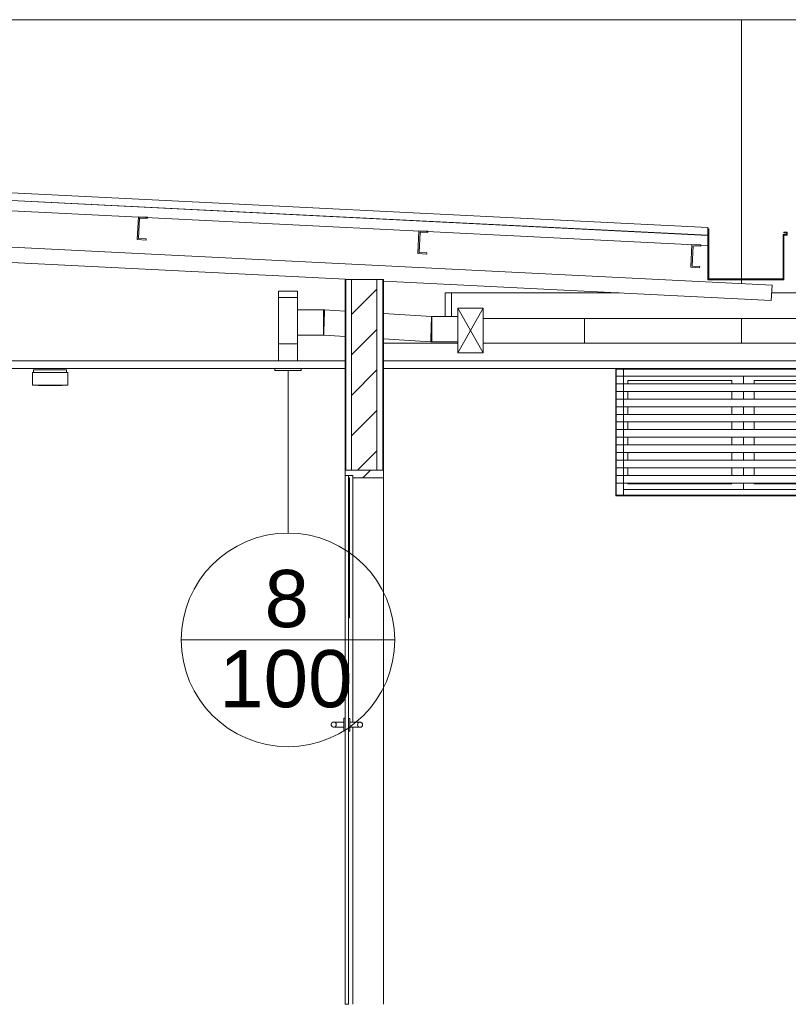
# Model space of a CAD drawing. Header units: metres. Extents: x 3.7 to 90.5, y -1.7 to 14.3.
# Tile 13 of 172: x 8.4 to 11.4, y 6 to 9.9. Entities that reach past the tile are written whole.
import ezdxf

# ---------------------------------------------------------------- set-up
doc = ezdxf.new("R2010")
doc.units = ezdxf.units.M
for name, color, linetype, lineweight in [('A-CLNG', 7, 'Continuous', 18), ('A-DOOR', 7, 'Continuous', 18), ('A-GLAZ', 7, 'Continuous', 18), ('A-GLAZ-CWMG', 7, 'Continuous', 18), ('A-ROOF', 7, 'Continuous', 18), ('A-ROOF-MCUT', 7, 'Continuous', 18), ('A-WALL', 7, 'Continuous', 18), ('A-WALL-PATT', 7, 'Continuous', 18), ('DUTOS', 7, 'Continuous', 18), ('E-LITE-EQPM', 7, 'Continuous', 18), ('FLEXIVEIS', 7, 'Continuous', 18), ('G-IMPT', 7, 'Continuous', 18), ('M-HVAC-DUCT', 7, 'Continuous', 18), ('M-HVAC-DUCT-ANNO', 7, 'Continuous', 18)]:
    doc.layers.add(name, color=color, linetype=linetype, lineweight=lineweight)
doc.layers.add('M-HVAC-CDFF-IDEN', color=1, linetype='Continuous', lineweight=9, true_color=0xff0000)
doc.styles.add('Arial_1', font='arial.ttf', dxfattribs={"height": 0.225})

# ---------------------------------------------------------------- blocks, each defined once
blk = doc.blocks.new('Paredes 15 - Paredes 6-6874455-Corte 1')
at = {"layer": 'A-WALL'}
for p, q in [((5.5173, 9.9121), (11.2087, 9.9121)), ((11.2087, 9.9121), (11.7403, 9.9121)), ((11.2087, 8.8927), (11.2087, 9.9121)), ((11.2087, 8.8735), (11.2087, 8.8895)), ((11.2087, 8.64), (11.2087, 8.7375))]:
    blk.add_line(p, q, dxfattribs=at)
blk = doc.blocks.new('porta de vidro sala de aula - SALAS DE AULAS E LABORATÓRIOS-7237770-Corte 1')
at = {"layer": 'A-DOOR', "true_color": 0x323232}
h = blk.add_hatch(dxfattribs=at)
h.set_pattern_fill('FP_4', color=250, style=0, pattern_type=2)
h.set_pattern_definition([(45, (22.355, 98.755), (-0.3367596, 0.3367596), []), (45, (22.474, 98.755), (0, 0.6735192), []), (45, (22.236, 98.755), (0, 0.6735192), [])])
h.paths.add_polyline_path([(9.6798, 8.11), (9.7998, 8.11), (9.7998, 8.14), (9.6498, 8.14), (9.6498, 8.12), (9.6798, 8.12)])
at = {"layer": 'A-DOOR'}
for p, q in [((9.7998, 8.14), (9.6498, 8.14)), ((9.6498, 8.14), (9.6498, 8.12)), ((9.7998, 8.11), (9.7998, 8.14)), ((9.6498, 8.12), (9.6798, 8.12)), ((9.6498, 8.12), (9.6498, 6.04)), ((9.6633, 8.12), (9.6498, 8.12)), ((9.6633, 6.04), (9.6633, 8.12)), ((9.6663, 8.11), (9.6633, 8.11)), ((9.6633, 8.11), (9.6633, 7.56)), ((9.6663, 7.56), (9.6663, 8.11)), ((9.6798, 8.12), (9.6798, 8.11)), ((9.6798, 8.11), (9.7998, 8.11)), ((9.6798, 7.1494), (9.6798, 8.11)), ((9.7998, 8.11), (9.7998, 6.04)), ((9.6633, 7.56), (9.6663, 7.56)), ((9.6498, 7.165), (9.6448, 7.165)), ((9.6448, 7.165), (9.6448, 7.14)), ((9.6683, 7.1645), (9.6633, 7.1645)), ((9.6683, 7.1395), (9.6683, 7.1645)), ((9.6448, 7.15), (9.6248, 7.15)), ((9.6248, 7.13), (9.6448, 7.13)), ((9.6448, 7.14), (9.6448, 7.115)), ((9.6883, 7.1495), (9.6683, 7.1495)), ((9.6683, 7.1145), (9.6683, 7.1395)), ((9.6683, 7.1295), (9.6883, 7.1295)), ((9.6798, 6.04), (9.6798, 7.1295)), ((9.6448, 7.115), (9.6498, 7.115)), ((9.6633, 7.1145), (9.6683, 7.1145)), ((9.6498, 6.04), (9.6633, 6.04))]:
    blk.add_line(p, q, dxfattribs=at)
at = {"layer": 'A-DOOR', "flags": 128}
for points in [[(9.5948, 7.1408), (9.5949, 7.1412), (9.5949, 7.1416), (9.595, 7.142), (9.5951, 7.1424), (9.5952, 7.1428), (9.5953, 7.1431), (9.5954, 7.1435), (9.5956, 7.1439), (9.5957, 7.1443)], [(9.5958, 7.1356), (9.5956, 7.136), (9.5955, 7.1364), (9.5953, 7.1368), (9.5952, 7.1371), (9.5951, 7.1375), (9.595, 7.1379), (9.5949, 7.1383), (9.5949, 7.1387), (9.5948, 7.1391), (9.5948, 7.1395)], [(9.5991, 7.1317), (9.5988, 7.132), (9.5985, 7.1322), (9.5982, 7.1325), (9.5979, 7.1328), (9.5976, 7.133), (9.5973, 7.1333), (9.5971, 7.1336), (9.5968, 7.1339), (9.5966, 7.1343), (9.5964, 7.1346)], [(9.6004, 7.149), (9.6008, 7.1492), (9.6012, 7.1493), (9.6015, 7.1495), (9.6019, 7.1496), (9.6023, 7.1497), (9.6027, 7.1498), (9.6031, 7.1499), (9.6035, 7.1499), (9.6039, 7.15), (9.6043, 7.15)], [(9.604, 7.13), (9.6036, 7.1301), (9.6032, 7.1301), (9.6028, 7.1302), (9.6024, 7.1303), (9.602, 7.1304), (9.6016, 7.1305), (9.6013, 7.1306), (9.6009, 7.1308), (9.6005, 7.131)], [(9.6054, 7.15), (9.6056, 7.15), (9.6058, 7.15), (9.6061, 7.15), (9.6064, 7.15), (9.6067, 7.15), (9.607, 7.15), (9.6074, 7.15), (9.6078, 7.15), (9.6083, 7.15), (9.6087, 7.15), (9.6092, 7.15), (9.6098, 7.15), (9.6103, 7.15), (9.6109, 7.15), (9.6114, 7.15), (9.612, 7.15), (9.6127, 7.15), (9.6133, 7.15), (9.614, 7.15), (9.6147, 7.15), (9.6154, 7.15), (9.6161, 7.15), (9.6168, 7.15), (9.6175, 7.15), (9.6183, 7.15), (9.6191, 7.15), (9.6198, 7.15), (9.6206, 7.15), (9.6214, 7.15), (9.6222, 7.15), (9.623, 7.15), (9.6238, 7.15), (9.6246, 7.15), (9.6248, 7.15)], [(9.6248, 7.13), (9.624, 7.13), (9.6232, 7.13), (9.6224, 7.13), (9.6216, 7.13), (9.6208, 7.13), (9.62, 7.13), (9.6193, 7.13), (9.6185, 7.13), (9.6177, 7.13), (9.617, 7.13), (9.6163, 7.13), (9.6156, 7.13), (9.6149, 7.13), (9.6142, 7.13), (9.6135, 7.13), (9.6128, 7.13), (9.6122, 7.13), (9.6116, 7.13), (9.611, 7.13), (9.6104, 7.13), (9.6099, 7.13), (9.6094, 7.13), (9.6089, 7.13), (9.6084, 7.13), (9.608, 7.13), (9.6075, 7.13), (9.6071, 7.13)], [(9.6883, 7.1495), (9.6891, 7.1495), (9.6899, 7.1495), (9.6906, 7.1495), (9.6914, 7.1495), (9.6922, 7.1495), (9.693, 7.1495), (9.6938, 7.1495), (9.6945, 7.1495), (9.6953, 7.1495), (9.696, 7.1495), (9.6968, 7.1495), (9.6975, 7.1495), (9.6982, 7.1495), (9.6989, 7.1495), (9.6995, 7.1495), (9.7002, 7.1495), (9.7008, 7.1495), (9.7014, 7.1495), (9.702, 7.1495), (9.7026, 7.1495), (9.7031, 7.1495), (9.7037, 7.1495), (9.7042, 7.1495), (9.7046, 7.1495), (9.7051, 7.1495), (9.7055, 7.1495), (9.7059, 7.1495), (9.7063, 7.1495), (9.7066, 7.1495), (9.7069, 7.1495), (9.7072, 7.1495), (9.7074, 7.1495), (9.7076, 7.1495)], [(9.706, 7.1295), (9.7056, 7.1295), (9.7052, 7.1295), (9.7048, 7.1295), (9.7043, 7.1295), (9.7038, 7.1295), (9.7033, 7.1295), (9.7028, 7.1295), (9.7022, 7.1295), (9.7016, 7.1295), (9.701, 7.1295), (9.7004, 7.1295), (9.6997, 7.1295), (9.6991, 7.1295), (9.6984, 7.1295), (9.6977, 7.1295), (9.697, 7.1295), (9.6962, 7.1295), (9.6955, 7.1295), (9.6948, 7.1295), (9.694, 7.1295), (9.6932, 7.1295), (9.6924, 7.1295), (9.6917, 7.1295), (9.6909, 7.1295), (9.6901, 7.1295), (9.6893, 7.1295), (9.6885, 7.1295), (9.6883, 7.1295)], [(9.7126, 7.1305), (9.7122, 7.1303), (9.7119, 7.1302), (9.7115, 7.1301), (9.7111, 7.1299), (9.7107, 7.1298), (9.7103, 7.1297), (9.71, 7.1297), (9.7096, 7.1296), (9.7092, 7.1296), (9.7088, 7.1295)], [(9.7091, 7.1495), (9.7095, 7.1494), (9.7098, 7.1494), (9.7102, 7.1493), (9.7106, 7.1492), (9.711, 7.1491), (9.7114, 7.149), (9.7118, 7.1489), (9.7121, 7.1487), (9.7125, 7.1486)], [(9.7165, 7.1339), (9.7163, 7.1335), (9.716, 7.1332), (9.7158, 7.1329), (9.7155, 7.1326), (9.7152, 7.1323), (9.7149, 7.1321), (9.7146, 7.1318), (9.7143, 7.1316), (9.714, 7.1313), (9.7137, 7.1311)], [(9.7173, 7.1439), (9.7174, 7.1435), (9.7176, 7.1431), (9.7177, 7.1428), (9.7178, 7.1424), (9.7179, 7.142), (9.718, 7.1416), (9.7181, 7.1412), (9.7182, 7.1408), (9.7182, 7.1404), (9.7182, 7.14)], [(9.7182, 7.1387), (9.7182, 7.1383), (9.7181, 7.1379), (9.7181, 7.1375), (9.718, 7.1371), (9.7179, 7.1368), (9.7177, 7.1364), (9.7176, 7.136), (9.7175, 7.1356), (9.7173, 7.1353)]]:
    blk.add_lwpolyline(points, dxfattribs=at)
at = {"layer": 'A-DOOR'}
for centre, start, end in [((9.6048, 7.14), 0, 180), ((9.6048, 7.14), 180, 0), ((9.7083, 7.1395), 0, 180), ((9.7083, 7.1395), 180, 0)]:
    blk.add_arc(centre, 0.01, start, end, dxfattribs=at)
blk = doc.blocks.new('CBasculante 2_00m com grade2 - J7 basculante 2_00 x 0_50 banheiro-7568377-Corte 1')
at = {"layer": 'A-GLAZ'}
for p, q in [((10.744, 8.538), (10.714, 8.538)), ((10.716, 8.51), (10.716, 8.54)), ((10.716, 8.538), (10.716, 8.042)), ((10.716, 8.538), (11.7403, 8.538)), ((10.744, 8.042), (10.744, 8.538)), ((11.8903, 8.538), (12.712, 8.538)), ((12.682, 8.042), (12.682, 8.538)), ((12.712, 8.538), (12.682, 8.538)), ((12.712, 8.54), (12.712, 8.51)), ((12.712, 8.042), (12.712, 8.538)), ((12.712, 8.042), (12.712, 8.538)), ((12.712, 8.51), (10.716, 8.51)), ((10.716, 8.45), (10.716, 8.48)), ((10.716, 8.48), (12.712, 8.48)), ((10.761, 8.4803), (10.761, 8.493)), ((10.761, 8.493), (11.171, 8.493)), ((11.171, 8.4803), (11.171, 8.493)), ((11.216, 8.4803), (11.216, 8.51)), ((11.259, 8.493), (11.669, 8.493)), ((11.259, 8.493), (11.259, 8.4803)), ((11.669, 8.493), (11.669, 8.4803)), ((11.714, 8.4803), (11.714, 8.51)), ((11.714, 8.51), (11.714, 8.4803)), ((11.759, 8.493), (12.169, 8.493)), ((11.759, 8.493), (11.759, 8.4803)), ((12.169, 8.493), (12.169, 8.4803)), ((12.212, 8.51), (12.212, 8.4803)), ((12.257, 8.493), (12.667, 8.493)), ((12.257, 8.493), (12.257, 8.4803)), ((12.667, 8.493), (12.667, 8.4803)), ((12.712, 8.48), (12.712, 8.45)), ((12.712, 8.45), (10.716, 8.45)), ((10.761, 8.42), (10.761, 8.45)), ((11.171, 8.42), (11.171, 8.45)), ((11.216, 8.42), (11.216, 8.45)), ((11.259, 8.45), (11.259, 8.42)), ((11.669, 8.45), (11.669, 8.42)), ((11.714, 8.42), (11.714, 8.45)), ((11.714, 8.45), (11.714, 8.42)), ((11.759, 8.45), (11.759, 8.42)), ((12.169, 8.45), (12.169, 8.42)), ((12.212, 8.45), (12.212, 8.42)), ((12.257, 8.45), (12.257, 8.42)), ((12.667, 8.45), (12.667, 8.42)), ((10.716, 8.39), (10.716, 8.42)), ((10.716, 8.42), (12.712, 8.42)), ((12.712, 8.42), (12.712, 8.39)), ((12.712, 8.39), (10.716, 8.39)), ((10.761, 8.36), (10.761, 8.39)), ((11.171, 8.36), (11.171, 8.39)), ((11.216, 8.36), (11.216, 8.39)), ((11.259, 8.39), (11.259, 8.36)), ((11.669, 8.39), (11.669, 8.36)), ((11.714, 8.36), (11.714, 8.39)), ((11.714, 8.39), (11.714, 8.36)), ((11.759, 8.39), (11.759, 8.36)), ((12.169, 8.39), (12.169, 8.36)), ((12.212, 8.39), (12.212, 8.36)), ((12.257, 8.39), (12.257, 8.36)), ((12.667, 8.39), (12.667, 8.36)), ((10.716, 8.33), (10.716, 8.36)), ((10.716, 8.36), (12.712, 8.36)), ((12.712, 8.33), (10.716, 8.33)), ((10.761, 8.3), (10.761, 8.33)), ((11.171, 8.3), (11.171, 8.33)), ((11.216, 8.3), (11.216, 8.33)), ((11.259, 8.33), (11.259, 8.3)), ((11.669, 8.33), (11.669, 8.3)), ((11.714, 8.3), (11.714, 8.33)), ((11.714, 8.33), (11.714, 8.3)), ((11.759, 8.33), (11.759, 8.3)), ((12.169, 8.33), (12.169, 8.3)), ((12.212, 8.33), (12.212, 8.3)), ((12.257, 8.33), (12.257, 8.3)), ((12.667, 8.33), (12.667, 8.3)), ((12.712, 8.36), (12.712, 8.33)), ((10.716, 8.27), (10.716, 8.3)), ((10.716, 8.3), (12.712, 8.3)), ((12.712, 8.3), (12.712, 8.27)), ((12.712, 8.27), (10.716, 8.27)), ((10.761, 8.24), (10.761, 8.27)), ((11.171, 8.24), (11.171, 8.27)), ((11.216, 8.24), (11.216, 8.27)), ((11.259, 8.27), (11.259, 8.24)), ((11.669, 8.27), (11.669, 8.24)), ((11.714, 8.24), (11.714, 8.27)), ((11.714, 8.27), (11.714, 8.24)), ((11.759, 8.27), (11.759, 8.24)), ((12.169, 8.27), (12.169, 8.24)), ((12.212, 8.27), (12.212, 8.24)), ((12.257, 8.27), (12.257, 8.24)), ((12.667, 8.27), (12.667, 8.24)), ((10.716, 8.21), (10.716, 8.24)), ((10.716, 8.24), (12.712, 8.24)), ((12.712, 8.21), (10.716, 8.21)), ((10.761, 8.18), (10.761, 8.21)), ((11.171, 8.18), (11.171, 8.21)), ((11.216, 8.18), (11.216, 8.21)), ((11.259, 8.21), (11.259, 8.18)), ((11.669, 8.21), (11.669, 8.18)), ((11.714, 8.18), (11.714, 8.21)), ((11.714, 8.21), (11.714, 8.18)), ((11.759, 8.21), (11.759, 8.18)), ((12.169, 8.21), (12.169, 8.18)), ((12.212, 8.21), (12.212, 8.18)), ((12.257, 8.21), (12.257, 8.18)), ((12.667, 8.21), (12.667, 8.18)), ((12.712, 8.24), (12.712, 8.21)), ((10.716, 8.15), (10.716, 8.18)), ((10.716, 8.18), (12.712, 8.18)), ((12.712, 8.18), (12.712, 8.15)), ((12.712, 8.15), (10.716, 8.15)), ((10.761, 8.12), (10.761, 8.15)), ((11.171, 8.12), (11.171, 8.15)), ((11.216, 8.12), (11.216, 8.15)), ((11.259, 8.15), (11.259, 8.12)), ((11.669, 8.15), (11.669, 8.12)), ((11.714, 8.12), (11.714, 8.15)), ((11.714, 8.15), (11.714, 8.12)), ((11.759, 8.15), (11.759, 8.12)), ((12.169, 8.15), (12.169, 8.12)), ((12.212, 8.15), (12.212, 8.12)), ((12.257, 8.15), (12.257, 8.12)), ((12.667, 8.15), (12.667, 8.12)), ((10.716, 8.09), (10.716, 8.12)), ((10.716, 8.12), (12.712, 8.12)), ((12.712, 8.12), (12.712, 8.09)), ((12.712, 8.09), (10.716, 8.09)), ((10.744, 8.064), (12.682, 8.064)), ((10.761, 8.087), (10.761, 8.09)), ((11.171, 8.087), (10.761, 8.087)), ((11.171, 8.087), (11.171, 8.09)), ((11.216, 8.064), (11.216, 8.09)), ((11.259, 8.09), (11.259, 8.087)), ((11.259, 8.087), (11.669, 8.087)), ((11.669, 8.09), (11.669, 8.087)), ((11.714, 8.064), (11.714, 8.09)), ((11.714, 8.09), (11.714, 8.064)), ((11.759, 8.09), (11.759, 8.087)), ((11.759, 8.087), (12.169, 8.087)), ((12.169, 8.09), (12.169, 8.087)), ((12.212, 8.09), (12.212, 8.064)), ((12.257, 8.09), (12.257, 8.087)), ((12.257, 8.087), (12.667, 8.087)), ((12.667, 8.09), (12.667, 8.087)), ((10.744, 8.042), (10.714, 8.042)), ((10.716, 8.042), (12.712, 8.042)), ((12.712, 8.042), (12.682, 8.042))]:
    blk.add_line(p, q, dxfattribs=at)
blk = doc.blocks.new('Rectangular Mullion - 50 x 150mm-8386766-Corte 1')
at = {"layer": 'A-GLAZ-CWMG'}
for p, q in [((5.5173, 9.1581), (11.3288, 8.8675)), ((9.6777, 8.89), (5.5173, 9.098)), ((11.3258, 8.8076), (9.7998, 8.8839)), ((11.3288, 8.8675), (11.3258, 8.8076))]:
    blk.add_line(p, q, dxfattribs=at)
blk = doc.blocks.new('Montante retangular - U 90x35x5-7245190-Corte 1')
at = {"layer": 'A-GLAZ-CWMG'}
for p, q in [((11.0135, 9.0282), (11.009, 8.9383)), ((11.0485, 9.0265), (11.0135, 9.0282)), ((11.0143, 8.9431), (11.0183, 9.023)), ((11.0183, 9.023), (11.0482, 9.0215)), ((11.0482, 9.0215), (11.0485, 9.0265)), ((11.009, 8.9383), (11.044, 8.9366)), ((11.0442, 8.9416), (11.0143, 8.9431)), ((11.044, 8.9366), (11.0442, 8.9416))]:
    blk.add_line(p, q, dxfattribs=at)
blk = doc.blocks.new('Montante retangular - U 90x35x5-7245198-Corte 1')
at = {"layer": 'A-GLAZ-CWMG'}
for p, q in [((9.94, 9.0819), (9.9355, 8.992)), ((9.9749, 9.0802), (9.94, 9.0819)), ((9.9407, 8.9968), (9.9447, 9.0767)), ((9.9447, 9.0767), (9.9747, 9.0752)), ((9.9747, 9.0752), (9.9749, 9.0802)), ((9.9355, 8.992), (9.9704, 8.9903)), ((9.9707, 8.9953), (9.9407, 8.9968)), ((9.9704, 8.9903), (9.9707, 8.9953))]:
    blk.add_line(p, q, dxfattribs=at)
blk = doc.blocks.new('63_PHILIPS_TCS165 C6 2x28W - 2xTL5-28W HFP C3-8247337-Corte 1')
at = {"layer": 'E-LITE-EQPM'}
for p, q in [((8.419, 8.525), (8.559, 8.525)), ((8.419, 8.525), (8.419, 8.475)), ((8.424, 8.535), (8.554, 8.535)), ((8.424, 8.525), (8.424, 8.535)), ((8.554, 8.525), (8.554, 8.535)), ((8.559, 8.475), (8.559, 8.525)), ((8.559, 8.475), (8.419, 8.475)), ((8.443, 8.473), (8.443, 8.475)), ((8.535, 8.473), (8.443, 8.473)), ((8.535, 8.475), (8.535, 8.473))]:
    blk.add_line(p, q, dxfattribs=at)
blk = doc.blocks.new('4 GRE - ESCOLA DE CINEMA E AUDIOVISUAL CINE REX R07_rvt-1-Corte 1')
at = {"layer": 'A-WALL-PATT', "true_color": 0x808080}
h = blk.add_hatch(dxfattribs=at)
h.set_pattern_fill('FP_1', color=8, style=0, pattern_type=2)
h.set_pattern_definition([(50, (22.355, 98.755), (0.5465545, -0.047815), [0.05715, -0.62865]), (355, (22.355, 98.755), (-0.1057276, 0.573166), [0.04572, -0.50292]), (100.451, (22.401, 98.751), (0.4408277, 0.525349), [0.04857, -0.53427]), (46.184, (22.355, 98.907), (0.8132374, -0.126129), [0.08572, -0.94297]), (96.636, (22.423, 98.897), (0.712212, 0.742287), [0.07286, -0.80141]), (351.184, (22.355, 98.907), (0.712217, 0.742274), [0.06858, -0.75438]), (21, (22.431, 98.869), (0.4548461, -0.306795), [0.05715, -0.62865]), (326, (22.431, 98.869), (0.185405, 0.55256), [0.04572, -0.50292]), (71.451, (22.469, 98.844), (0.640251, 0.2457632), [0.04857, -0.53427]), (37.5, (22.355, 98.755), (0.00926095, 0.2536672), [0.02515, -0.47168, 0.02515, -0.48539, -0.50482]), (37.5, (22.355, 98.755), (0.00926095, 0.2536672), [-1.007, 0.02515, -0.47968]), (7.5, (22.355, 98.755), (0.2004558, 0.30054595), [0.02515, -0.26594, 0.02515, -0.46025, -0.1924]), (7.5, (22.355, 98.755), (0.2004558, 0.30054595), [-0.77648, 0.02515, -0.16726]), (327.5, (22.185, 98.755), (0.40676816, -0.0171882), [0.02515, -0.16535, 0.02515, -0.56921, -0.78867]), (327.5, (22.185, 98.755), (0.40676816, -0.0171882), [-0.78486, 0.02515, -0.76352]), (317.5, (22.109, 98.755), (0.4443832, 0.0762794), [0.02515, -0.2225, 0.02515, -0.36957, -0.56007]), (317.5, (22.109, 98.755), (0.4443832, 0.0762794), [-0.64237, 0.02515, -0.53492])])
h.paths.add_polyline_path([(9.6498, 5.92), (9.6523, 5.92), (9.6523, 6.04), (9.6498, 6.04)])
h.paths.add_polyline_path([(9.6498, 8.14), (9.6523, 8.14), (9.6523, 8.89), (9.6498, 8.89), (9.6498, 8.4803)])
h = blk.add_hatch(dxfattribs=at)
h.set_pattern_fill('FP_2', color=8, style=0, pattern_type=2)
h.set_pattern_definition([(45, (22.355, 98.755), (-0.07954951, 0.07954951), [])])
h.paths.add_polyline_path([(9.6748, 5.92), (9.7748, 5.92), (9.7748, 6.04), (9.6748, 6.04)])
h.paths.add_polyline_path([(9.7748, 8.14), (9.7748, 8.89), (9.6748, 8.89), (9.6748, 8.14)])
at = {"layer": 'A-CLNG'}
for p, q in [((9.6498, 8.57), (5.629, 8.57)), ((9.6498, 8.54), (9.6498, 8.57)), ((18.9085, 8.57), (9.7998, 8.57)), ((9.7998, 8.57), (9.7998, 8.54)), ((5.629, 8.54), (9.6498, 8.54)), ((9.7998, 8.54), (18.9085, 8.54))]:
    blk.add_line(p, q, dxfattribs=at)
at = {"layer": 'A-ROOF'}
for p, q in [((11.0765, 9.0637), (5.5167, 9.3417)), ((5.7208, 9.3625), (11.0765, 9.0947)), ((11.0765, 9.0646), (5.7208, 9.3324)), ((5.5167, 9.3016), (11.0765, 9.0236)), ((11.0765, 9.0947), (11.0765, 9.0895)), ((11.0765, 9.0236), (11.0765, 9.0637))]:
    blk.add_line(p, q, dxfattribs=at)
at = {"layer": 'A-ROOF-MCUT'}
for p, q in [((11.0797, 9.0895), (11.0765, 9.0895)), ((11.0765, 9.0895), (11.0765, 8.8895)), ((11.0797, 8.8927), (11.0797, 9.0895)), ((11.3853, 9.0673), (11.3726, 9.0673)), ((11.3726, 9.0673), (11.3726, 8.8927)), ((11.3885, 9.0768), (11.3758, 9.0768)), ((11.3758, 9.0768), (11.3758, 9.0736)), ((11.3758, 9.0736), (11.3853, 9.0736)), ((11.3758, 8.8895), (11.3758, 9.0641)), ((11.3758, 9.0641), (11.3885, 9.0641)), ((11.3853, 9.0736), (11.3853, 9.0673)), ((11.3885, 9.0641), (11.3885, 9.0768)), ((11.0765, 8.8895), (11.3758, 8.8895)), ((11.3726, 8.8927), (11.0797, 8.8927))]:
    blk.add_line(p, q, dxfattribs=at)
at = {"layer": 'A-WALL'}
for p, q in [((9.7998, 8.89), (9.6498, 8.89)), ((9.6498, 8.89), (9.6498, 8.14)), ((9.6523, 8.14), (9.6523, 8.89)), ((9.6748, 8.14), (9.6748, 8.89)), ((9.7748, 8.14), (9.7748, 8.89)), ((9.7973, 8.14), (9.7973, 8.89)), ((9.7998, 8.14), (9.7998, 8.89)), ((10.0925, 8.64), (9.7998, 8.64)), ((11.739, 8.64), (10.1925, 8.64)), ((10.714, 8.04), (10.714, 8.54)), ((9.6498, 8.14), (9.7998, 8.14)), ((12.714, 8.04), (10.714, 8.04))]:
    blk.add_line(p, q, dxfattribs=at)
at = {"layer": 'A-DOOR', "lineweight": 18}
blk.add_blockref('porta de vidro sala de aula - SALAS DE AULAS E LABORATÓRIOS-7237770-Corte 1', (0, 0), dxfattribs=at)
at = {"layer": 'A-GLAZ', "lineweight": 18}
blk.add_blockref('CBasculante 2_00m com grade2 - J7 basculante 2_00 x 0_50 banheiro-7568377-Corte 1', (0, 0), dxfattribs=at)
at = {"layer": 'A-GLAZ-CWMG', "lineweight": 18}
for name, p in [('Rectangular Mullion - 50 x 150mm-8386766-Corte 1', (0, 0)), ('Montante retangular - U 90x35x5-7245198-Corte 1', (-1.1035, 0.0552)), ('Montante retangular - U 90x35x5-7245198-Corte 1', (0, 0)), ('Montante retangular - U 90x35x5-7245190-Corte 1', (0, 0))]:
    blk.add_blockref(name, p, dxfattribs=at)
at = {"layer": 'A-WALL', "lineweight": 18}
blk.add_blockref('Paredes 15 - Paredes 6-6874455-Corte 1', (0, 0), dxfattribs=at)
at = {"layer": 'E-LITE-EQPM', "lineweight": 18}
blk.add_blockref('63_PHILIPS_TCS165 C6 2x28W - 2xTL5-28W HFP C3-8247337-Corte 1', (0, 0), dxfattribs=at)
blk = doc.blocks.new('M_Rectangular Tap - Beveled - Standard-910163-Corte 1')
at = {"layer": 'M-HVAC-DUCT', "color": 6, "true_color": 0xff00ff}
for p, q in [((10.5915, 8.7365), (10.1925, 8.7365)), ((10.5925, 8.7375), (10.5915, 8.7365))]:
    blk.add_line(p, q, dxfattribs=at)
blk = doc.blocks.new('M_Tampa retangular - Padrão-906398-Corte 1')
at = {"layer": 'M-HVAC-DUCT', "color": 6, "true_color": 0xff00ff}
for p, q in [((10.0435, 8.7446), (10.0435, 8.8375)), ((10.0685, 8.8375), (10.0435, 8.8375)), ((10.0685, 8.8375), (10.0685, 8.7446))]:
    blk.add_line(p, q, dxfattribs=at)
blk = doc.blocks.new('AH-0-AG 225x75 - TROX_AH-0-AG_225x75_dxf_QMODEL_916299a9_f66b_46ba_af9d_4a70e7dbf2f8-V54-Corte 1')
at = {"layer": 'G-IMPT', "color": 1, "true_color": 0xff0000}
for p, q in [((9.3873, 8.57), (9.3873, 8.637)), ((9.4623, 8.637), (9.3873, 8.637)), ((9.3873, 8.57), (9.3873, 8.637)), ((9.4623, 8.637), (9.3873, 8.637)), ((9.4623, 8.637), (9.4623, 8.57)), ((9.4623, 8.637), (9.4623, 8.57)), ((9.4624, 8.616), (9.4624, 8.588)), ((9.4624, 8.616), (9.4624, 8.588)), ((9.4625, 8.6095), (9.4625, 8.6096)), ((9.4625, 8.6096), (9.4625, 8.6095)), ((9.4625, 8.6095), (9.4625, 8.6093)), ((9.4625, 8.6093), (9.4625, 8.6095)), ((9.4625, 8.6093), (9.4625, 8.6089)), ((9.4625, 8.6089), (9.4625, 8.6093)), ((9.4625, 8.609), (9.4625, 8.6091)), ((9.4625, 8.6091), (9.4625, 8.609)), ((9.4625, 8.609), (9.4625, 8.6086)), ((9.4625, 8.6086), (9.4625, 8.609)), ((9.4625, 8.6089), (9.4625, 8.6084)), ((9.4625, 8.6084), (9.4625, 8.6089)), ((9.4625, 8.6088), (9.4625, 8.606)), ((9.4625, 8.6088), (9.4625, 8.606)), ((9.4625, 8.6088), (9.4625, 8.6088)), ((9.4625, 8.6088), (9.4625, 8.6088)), ((9.4625, 8.6088), (9.4625, 8.6086)), ((9.4625, 8.6086), (9.4625, 8.6088)), ((9.4625, 8.6086), (9.4625, 8.6087)), ((9.4625, 8.6087), (9.4625, 8.6087)), ((9.4625, 8.606), (9.4625, 8.6087)), ((9.4625, 8.6087), (9.4625, 8.5967)), ((9.4625, 8.5967), (9.4625, 8.6087)), ((9.4625, 8.6084), (9.4625, 8.6086)), ((9.4625, 8.6086), (9.4625, 8.6076)), ((9.4625, 8.6086), (9.4625, 8.6076)), ((9.4625, 8.6086), (9.4625, 8.608)), ((9.4625, 8.608), (9.4625, 8.6086)), ((9.4625, 8.6086), (9.4625, 8.6083)), ((9.4625, 8.6083), (9.4625, 8.6086)), ((9.4625, 8.6081), (9.4625, 8.6084)), ((9.4625, 8.6084), (9.4625, 8.6079)), ((9.4625, 8.6079), (9.4625, 8.6084)), ((9.4625, 8.6083), (9.4625, 8.6079)), ((9.4625, 8.6079), (9.4625, 8.6083)), ((9.4625, 8.6076), (9.4625, 8.6081)), ((9.4625, 8.608), (9.4625, 8.6081)), ((9.4625, 8.608), (9.4625, 8.6081)), ((9.4625, 8.6071), (9.4625, 8.6081)), ((9.4625, 8.6078), (9.4625, 8.608)), ((9.4625, 8.608), (9.4625, 8.608)), ((9.4625, 8.608), (9.4625, 8.6072)), ((9.4625, 8.6072), (9.4625, 8.608)), ((9.4625, 8.6079), (9.4625, 8.6075)), ((9.4625, 8.6079), (9.4625, 8.6072)), ((9.4625, 8.6072), (9.4625, 8.6079)), ((9.4625, 8.6075), (9.4625, 8.6079)), ((9.4625, 8.6077), (9.4625, 8.6078)), ((9.4625, 8.6074), (9.4625, 8.6077)), ((9.4625, 8.607), (9.4625, 8.6076)), ((9.4625, 8.6075), (9.4625, 8.6069)), ((9.4625, 8.6069), (9.4625, 8.6075)), ((9.4625, 8.6072), (9.4625, 8.6074)), ((9.4625, 8.6074), (9.4625, 8.6064)), ((9.4625, 8.6074), (9.4625, 8.6064)), ((9.4625, 8.6069), (9.4625, 8.6072)), ((9.4625, 8.6072), (9.4625, 8.6062)), ((9.4625, 8.6062), (9.4625, 8.6072)), ((9.4625, 8.6072), (9.4625, 8.6065)), ((9.4625, 8.6065), (9.4625, 8.6072)), ((9.4625, 8.607), (9.4625, 8.6071)), ((9.4625, 8.607), (9.4625, 8.6071)), ((9.4625, 8.6071), (9.4625, 8.6037)), ((9.4625, 8.6071), (9.4625, 8.6037)), ((9.4625, 8.6063), (9.4625, 8.607)), ((9.4625, 8.6069), (9.4625, 8.607)), ((9.4625, 8.6066), (9.4625, 8.6069)), ((9.4625, 8.6067), (9.4625, 8.6069)), ((9.4625, 8.6069), (9.4625, 8.6064)), ((9.4625, 8.6064), (9.4625, 8.6069)), ((9.4625, 8.6065), (9.4625, 8.6067)), ((9.4625, 8.6064), (9.4625, 8.6066)), ((9.4625, 8.6063), (9.4625, 8.6065)), ((9.4625, 8.6065), (9.4625, 8.6058)), ((9.4625, 8.6058), (9.4625, 8.6065)), ((9.4625, 8.6061), (9.4625, 8.6064)), ((9.4625, 8.6064), (9.4625, 8.6058)), ((9.4625, 8.6058), (9.4625, 8.6064)), ((9.4625, 8.6056), (9.4625, 8.6063)), ((9.4625, 8.6061), (9.4625, 8.6063)), ((9.4625, 8.6063), (9.4625, 8.6053)), ((9.4625, 8.6063), (9.4625, 8.6053)), ((9.4625, 8.6062), (9.4625, 8.6051)), ((9.4625, 8.6051), (9.4625, 8.6062)), ((9.4625, 8.606), (9.4625, 8.6061)), ((9.4625, 8.6058), (9.4625, 8.6061)), ((9.4625, 8.6059), (9.4625, 8.606)), ((9.4625, 8.606), (9.4625, 8.606)), ((9.4625, 8.606), (9.4625, 8.6059)), ((9.4625, 8.606), (9.4625, 8.6027)), ((9.4625, 8.606), (9.4625, 8.6027)), ((9.4625, 8.606), (9.4625, 8.5966)), ((9.4625, 8.606), (9.4625, 8.5966)), ((9.4625, 8.6057), (9.4625, 8.6059)), ((9.4625, 8.6059), (9.4625, 8.6059)), ((9.4625, 8.6059), (9.4625, 8.6059)), ((9.4625, 8.6059), (9.4625, 8.6059)), ((9.4625, 8.6059), (9.4625, 8.6057)), ((9.4625, 8.6057), (9.4625, 8.6059)), ((9.4625, 8.6056), (9.4625, 8.6058)), ((9.4625, 8.6058), (9.4625, 8.6052)), ((9.4625, 8.6058), (9.4625, 8.605)), ((9.4625, 8.6052), (9.4625, 8.6058)), ((9.4625, 8.605), (9.4625, 8.6058)), ((9.4625, 8.6056), (9.4625, 8.6057)), ((9.4625, 8.6057), (9.4625, 8.6054)), ((9.4625, 8.6054), (9.4625, 8.6057)), ((9.4625, 8.6048), (9.4625, 8.6056)), ((9.4625, 8.6053), (9.4625, 8.6056)), ((9.4625, 8.6053), (9.4625, 8.6056)), ((9.4625, 8.6055), (9.4625, 8.6037)), ((9.4625, 8.6054), (9.4625, 8.605)), ((9.4625, 8.605), (9.4625, 8.6054)), ((9.4625, 8.6051), (9.4625, 8.6053)), ((9.4625, 8.6052), (9.4625, 8.6053)), ((9.4625, 8.6052), (9.4625, 8.6037)), ((9.4625, 8.6052), (9.4625, 8.6046)), ((9.4625, 8.6046), (9.4625, 8.6052)), ((9.4625, 8.6048), (9.4625, 8.6051)), ((9.4625, 8.6051), (9.4625, 8.6039)), ((9.4625, 8.6039), (9.4625, 8.6051)), ((9.4625, 8.605), (9.4625, 8.6045)), ((9.4625, 8.6045), (9.4625, 8.605)), ((9.4625, 8.605), (9.4625, 8.6043)), ((9.4625, 8.6043), (9.4625, 8.605)), ((9.4625, 8.6049), (9.4625, 8.6042)), ((9.4625, 8.6049), (9.4625, 8.6042)), ((9.4625, 8.604), (9.4625, 8.6048)), ((9.4625, 8.6045), (9.4625, 8.6048)), ((9.4625, 8.6046), (9.4625, 8.6041)), ((9.4625, 8.6041), (9.4625, 8.6046)), ((9.4625, 8.6042), (9.4625, 8.6045)), ((9.4625, 8.6045), (9.4625, 8.6039)), ((9.4625, 8.6039), (9.4625, 8.6045)), ((9.4625, 8.6043), (9.4625, 8.6037)), ((9.4625, 8.6037), (9.4625, 8.6043)), ((9.4625, 8.6039), (9.4625, 8.6042)), ((9.4625, 8.6037), (9.4625, 8.6041)), ((9.4625, 8.6041), (9.4625, 8.6036)), ((9.4625, 8.6032), (9.4625, 8.604)), ((9.4625, 8.6036), (9.4625, 8.6039)), ((9.4625, 8.6039), (9.4625, 8.6032)), ((9.4625, 8.6039), (9.4625, 8.6026)), ((9.4625, 8.6026), (9.4625, 8.6039)), ((9.4625, 8.6032), (9.4625, 8.6039)), ((9.4625, 8.6037), (9.4625, 8.6032)), ((9.4625, 8.6037), (9.4625, 8.6031)), ((9.4625, 8.6031), (9.4625, 8.6037)), ((9.4625, 8.6034), (9.4625, 8.6036)), ((9.4625, 8.6036), (9.4625, 8.6032)), ((9.4625, 8.6032), (9.4625, 8.6034)), ((9.4625, 8.603), (9.4625, 8.6032)), ((9.4625, 8.6025), (9.4625, 8.6032)), ((9.4625, 8.6032), (9.4625, 8.6026)), ((9.4625, 8.6026), (9.4625, 8.6032)), ((9.4625, 8.6032), (9.4625, 8.6029)), ((9.4625, 8.6029), (9.4625, 8.6032)), ((9.4625, 8.6031), (9.4625, 8.6026)), ((9.4625, 8.6026), (9.4625, 8.6031)), ((9.4625, 8.603), (9.4625, 8.6027)), ((9.4625, 8.6027), (9.4625, 8.6029)), ((9.4625, 8.6029), (9.4625, 8.6029)), ((9.4625, 8.6029), (9.4625, 8.6028)), ((9.4625, 8.6029), (9.4625, 8.6029)), ((9.4625, 8.6029), (9.4625, 8.6017)), ((9.4625, 8.6029), (9.4625, 8.6003)), ((9.4625, 8.6029), (9.4625, 8.6003)), ((9.4625, 8.6029), (9.4625, 8.5989)), ((9.4625, 8.6029), (9.4625, 8.5989)), ((9.4625, 8.5989), (9.4625, 8.6029)), ((9.4625, 8.6029), (9.4625, 8.6006)), ((9.4625, 8.6006), (9.4625, 8.6029)), ((9.4625, 8.6006), (9.4625, 8.6029)), ((9.4625, 8.6029), (9.4625, 8.6015)), ((9.4625, 8.6029), (9.4625, 8.6015)), ((9.4625, 8.6029), (9.4625, 8.6017)), ((9.4625, 8.6006), (9.4625, 8.6029)), ((9.4625, 8.6006), (9.4625, 8.6029)), ((9.4625, 8.6029), (9.4625, 8.5966)), ((9.4625, 8.6029), (9.4625, 8.5966)), ((9.4625, 8.6003), (9.4625, 8.6029)), ((9.4625, 8.5998), (9.4625, 8.6029)), ((9.4625, 8.6029), (9.4625, 8.6028)), ((9.4625, 8.6028), (9.4625, 8.6029)), ((9.4625, 8.6028), (9.4625, 8.6026)), ((9.4625, 8.6028), (9.4625, 8.6027)), ((9.4625, 8.6027), (9.4625, 8.6028)), ((9.4625, 8.6024), (9.4625, 8.6027)), ((9.4625, 8.6027), (9.4625, 8.6015)), ((9.4625, 8.6027), (9.4625, 8.6027)), ((9.4625, 8.6026), (9.4625, 8.6023)), ((9.4625, 8.6026), (9.4625, 8.6019)), ((9.4625, 8.6026), (9.4625, 8.6013)), ((9.4625, 8.6019), (9.4625, 8.6026)), ((9.4625, 8.6013), (9.4625, 8.6026)), ((9.4625, 8.6026), (9.4625, 8.6023)), ((9.4625, 8.6023), (9.4625, 8.6026)), ((9.4625, 8.6018), (9.4625, 8.6025)), ((9.4625, 8.6024), (9.4625, 8.6009)), ((9.4625, 8.6023), (9.4625, 8.6019)), ((9.4625, 8.6023), (9.4625, 8.602)), ((9.4625, 8.602), (9.4625, 8.6023)), ((9.4625, 8.6013), (9.4625, 8.602)), ((9.4625, 8.6013), (9.4625, 8.602)), ((9.4625, 8.602), (9.4625, 8.602)), ((9.4625, 8.602), (9.4625, 8.602)), ((9.4625, 8.6019), (9.4625, 8.6014)), ((9.4625, 8.6019), (9.4625, 8.6013)), ((9.4625, 8.6013), (9.4625, 8.6019)), ((9.4625, 8.6012), (9.4625, 8.6018)), ((9.4625, 8.6017), (9.4625, 8.6004)), ((9.4625, 8.6017), (9.4625, 8.6004)), ((9.4625, 8.6017), (9.4625, 8.6017)), ((9.4625, 8.6014), (9.4625, 8.6015)), ((9.4625, 8.6015), (9.4625, 8.6015)), ((9.4625, 8.6015), (9.4625, 8.6015)), ((9.4625, 8.6015), (9.4625, 8.6014)), ((9.4625, 8.6015), (9.4625, 8.5966)), ((9.4625, 8.6015), (9.4625, 8.5966)), ((9.4625, 8.6015), (9.4625, 8.5966)), ((9.4625, 8.6015), (9.4625, 8.5966)), ((9.4625, 8.6015), (9.4625, 8.5966)), ((9.4625, 8.6012), (9.4625, 8.6014)), ((9.4625, 8.6014), (9.4625, 8.6012)), ((9.4625, 8.6014), (9.4625, 8.6009)), ((9.4625, 8.6013), (9.4625, 8.6001)), ((9.4625, 8.6013), (9.4625, 8.6007)), ((9.4625, 8.6007), (9.4625, 8.6013)), ((9.4625, 8.6001), (9.4625, 8.6013)), ((9.4625, 8.6007), (9.4625, 8.6012)), ((9.4625, 8.6012), (9.4625, 8.6009)), ((9.4625, 8.6012), (9.4625, 8.601)), ((9.4625, 8.601), (9.4625, 8.6007)), ((9.4625, 8.6009), (9.4625, 8.6003)), ((9.4625, 8.6007), (9.4625, 8.5966)), ((9.4625, 8.6007), (9.4625, 8.6004)), ((9.4625, 8.6), (9.4625, 8.6007)), ((9.4625, 8.6), (9.4625, 8.6007)), ((9.4625, 8.6007), (9.4625, 8.6002)), ((9.4625, 8.6002), (9.4625, 8.6007)), ((9.4625, 8.5966), (9.4625, 8.6006)), ((9.4625, 8.6006), (9.4625, 8.5966)), ((9.4625, 8.6006), (9.4625, 8.5966)), ((9.4625, 8.5992), (9.4625, 8.6006)), ((9.4625, 8.5992), (9.4625, 8.6006)), ((9.4625, 8.6004), (9.4625, 8.6)), ((9.4625, 8.6004), (9.4625, 8.5991)), ((9.4625, 8.6004), (9.4625, 8.5991)), ((9.4625, 8.6003), (9.4625, 8.5997)), ((9.4625, 8.6003), (9.4625, 8.5993)), ((9.4625, 8.6003), (9.4625, 8.6003)), ((9.4625, 8.6002), (9.4625, 8.5998)), ((9.4625, 8.5998), (9.4625, 8.6002)), ((9.4625, 8.6001), (9.4625, 8.599)), ((9.4625, 8.599), (9.4625, 8.6001)), ((9.4625, 8.6), (9.4625, 8.5997)), ((9.4625, 8.5998), (9.4625, 8.5988)), ((9.4625, 8.5998), (9.4625, 8.5988)), ((9.4625, 8.5998), (9.4625, 8.5966)), ((9.4625, 8.5998), (9.4625, 8.5995)), ((9.4625, 8.5995), (9.4625, 8.5998)), ((9.4625, 8.5997), (9.4625, 8.599)), ((9.4625, 8.5997), (9.4625, 8.5993)), ((9.4625, 8.5995), (9.4625, 8.5993)), ((9.4625, 8.5993), (9.4625, 8.5995)), ((9.4625, 8.5993), (9.4625, 8.599)), ((9.4625, 8.5993), (9.4625, 8.5966)), ((9.4625, 8.5993), (9.4625, 8.5966)), ((9.4625, 8.5993), (9.4625, 8.5993)), ((9.4625, 8.5993), (9.4625, 8.5966)), ((9.4625, 8.5993), (9.4625, 8.5992)), ((9.4625, 8.5992), (9.4625, 8.5993)), ((9.4625, 8.5992), (9.4625, 8.5966)), ((9.4625, 8.5992), (9.4625, 8.5966)), ((9.4625, 8.5992), (9.4625, 8.5966)), ((9.4625, 8.5992), (9.4625, 8.5966)), ((9.4625, 8.5991), (9.4625, 8.5979)), ((9.4625, 8.5991), (9.4625, 8.5979)), ((9.4625, 8.599), (9.4625, 8.5985)), ((9.4625, 8.599), (9.4625, 8.5987)), ((9.4625, 8.599), (9.4625, 8.598)), ((9.4625, 8.598), (9.4625, 8.599)), ((9.4625, 8.5989), (9.4625, 8.5966)), ((9.4625, 8.5987), (9.4625, 8.5984)), ((9.4625, 8.5986), (9.4625, 8.5976)), ((9.4625, 8.5986), (9.4625, 8.5976)), ((9.4625, 8.5985), (9.4625, 8.5979)), ((9.4625, 8.5984), (9.4625, 8.5981)), ((9.4625, 8.5969), (9.4625, 8.5984)), ((9.4625, 8.5981), (9.4625, 8.5984)), ((9.4625, 8.5981), (9.4625, 8.598)), ((9.4625, 8.5979), (9.4625, 8.5981)), ((9.4625, 8.598), (9.4625, 8.5979)), ((9.4625, 8.598), (9.4625, 8.5971)), ((9.4625, 8.5971), (9.4625, 8.598)), ((9.4625, 8.5979), (9.4625, 8.5974)), ((9.4625, 8.5979), (9.4625, 8.5978)), ((9.4625, 8.5978), (9.4625, 8.5979)), ((9.4625, 8.5979), (9.4625, 8.5966)), ((9.4625, 8.5979), (9.4625, 8.5966)), ((9.4625, 8.5978), (9.4625, 8.5978)), ((9.4625, 8.5974), (9.4625, 8.597)), ((9.4625, 8.5974), (9.4625, 8.5964)), ((9.4625, 8.5974), (9.4625, 8.5964)), ((9.4625, 8.5971), (9.4625, 8.5965)), ((9.4625, 8.5965), (9.4625, 8.5971)), ((9.4625, 8.597), (9.4625, 8.5967)), ((9.4625, 8.5967), (9.4625, 8.5969)), ((9.4625, 8.5967), (9.4625, 8.5965)), ((9.4625, 8.5965), (9.4625, 8.5967)), ((9.4625, 8.5965), (9.4625, 8.5964)), ((9.4625, 8.5964), (9.4625, 8.5965)), ((9.4625, 8.5965), (9.4625, 8.5962)), ((9.4625, 8.5962), (9.4625, 8.5965)), ((9.4625, 8.5962), (9.4625, 8.596)), ((9.4625, 8.596), (9.4625, 8.5962)), ((9.3728, 8.533), (9.3728, 8.54)), ((9.4768, 8.533), (9.3728, 8.533)), ((9.4768, 8.533), (9.4768, 8.54))]:
    blk.add_line(p, q, dxfattribs=at)
blk = doc.blocks.new('AH-0-AG 225x75 - TROX_AH-0-AG_225x75_dxf-V55-Corte 1')
blk.add_blockref('AH-0-AG 225x75 - TROX_AH-0-AG_225x75_dxf_QMODEL_916299a9_f66b_46ba_af9d_4a70e7dbf2f8-V54-Corte 1', (0, 0))
blk = doc.blocks.new('AH-0-AG 225x75 - AE-944934-Corte 1')
blk.add_blockref('AH-0-AG 225x75 - TROX_AH-0-AG_225x75_dxf-V55-Corte 1', (0, 0))
blk = doc.blocks.new('M_Tampa retangular - Padrão-945500-Corte 1')
at = {"layer": 'M-HVAC-DUCT', "color": 96, "true_color": 0x008000}
for p, q in [((9.3873, 8.845), (9.4623, 8.845)), ((9.3873, 8.845), (9.3873, 8.82)), ((9.4623, 8.845), (9.4623, 8.82)), ((9.4623, 8.82), (9.3873, 8.82))]:
    blk.add_line(p, q, dxfattribs=at)
blk = doc.blocks.new('M_Encaixe de duto redondo - Padrão-945521-Corte 1')
at = {"layer": 'M-HVAC-DUCT', "color": 96, "true_color": 0x008000}
for p, q in [((9.5639, 8.7712), (9.4623, 8.7712)), ((9.5639, 8.7212), (9.5639, 8.7712)), ((9.5639, 8.6712), (9.5639, 8.7212)), ((9.4623, 8.6712), (9.5639, 8.6712))]:
    blk.add_line(p, q, dxfattribs=at)
blk = doc.blocks.new('M_Encaixe de duto redondo - Padrão-946360-Corte 1')
at = {"layer": 'M-HVAC-DUCT', "color": 96, "true_color": 0x008000}
for p, q in [((10.0925, 8.7446), (9.9909, 8.7446)), ((9.9909, 8.7446), (9.9909, 8.6946)), ((9.9909, 8.6946), (9.9909, 8.6446)), ((9.9909, 8.6446), (10.0925, 8.6446))]:
    blk.add_line(p, q, dxfattribs=at)
blk = doc.blocks.new('M_Identificador de terminal de ar_BTS - Em caixas-852561-Corte 1')
at = {"layer": 'M-HVAC-CDFF-IDEN'}
blk.add_line((9.0048, 7.473), (9.8448, 7.473), dxfattribs=at)
blk.add_circle((9.4248, 7.473), 0.42, dxfattribs=at)

msp = doc.modelspace()

# ---------------------------------------------------------------- linework, layer by layer
at = {"layer": 'DUTOS', "color": 6, "true_color": 0xff00ff}
for p, q in [((10.0685, 8.7446), (10.0685, 8.8375)), ((10.7277, 8.8375), (10.0685, 8.8375)), ((11.739, 8.8375), (11.3273, 8.8375)), ((11.739, 8.7375), (10.1925, 8.7375)), ((10.1925, 8.7365), (10.5915, 8.7365)), ((10.5915, 8.64), (10.5915, 8.7365))]:
    msp.add_line(p, q, dxfattribs=at)
at = {"layer": 'DUTOS', "color": 96, "true_color": 0x008000}
for p, q in [((9.3873, 8.82), (9.4623, 8.82)), ((9.3873, 8.82), (9.3873, 8.57)), ((9.4623, 8.82), (9.4623, 8.57))]:
    msp.add_line(p, q, dxfattribs=at)
at = {"layer": 'FLEXIVEIS', "color": 4, "true_color": 0x00ffff}
for p, q in [((9.5685, 8.7712), (9.5639, 8.7712)), ((9.5639, 8.7712), (9.5639, 8.6712)), ((9.6498, 8.7661), (9.5685, 8.7712)), ((9.9894, 8.7446), (9.7998, 8.7566)), ((9.9909, 8.7446), (9.9894, 8.7446)), ((9.9909, 8.6446), (9.9909, 8.7446)), ((9.5639, 8.6712), (9.5654, 8.6712)), ((9.5654, 8.6712), (9.6498, 8.6659)), ((9.7998, 8.6564), (9.9862, 8.6446)), ((9.9862, 8.6446), (9.9909, 8.6446))]:
    msp.add_line(p, q, dxfattribs=at)
for points in [[(9.567, 8.7212), (9.5671, 8.7256), (9.5674, 8.7343), (9.5678, 8.7465), (9.5681, 8.757), (9.5684, 8.7677), (9.5685, 8.7712), (9.5685, 8.7712)], [(9.9878, 8.6946), (9.9879, 8.6989), (9.9882, 8.7076), (9.9886, 8.7198), (9.9889, 8.7303), (9.9893, 8.741), (9.9894, 8.7446), (9.9894, 8.7446)]]:
    msp.add_open_spline(points, degree=3, knots=[0, 0, 0, 0, 0.166667, 0.333333, 0.5, 0.666667, 1, 1, 1, 1], dxfattribs=at)
for points in [[(9.5654, 8.6712), (9.5654, 8.6712), (9.5655, 8.6759), (9.5661, 8.695), (9.5667, 8.7125), (9.567, 8.7212)], [(9.9862, 8.6446), (9.9862, 8.6446), (9.9864, 8.6492), (9.987, 8.6684), (9.9875, 8.6858), (9.9878, 8.6946)]]:
    msp.add_open_spline(points, degree=3, dxfattribs=at)
at = {"layer": 'M-HVAC-CDFF-IDEN'}
msp.add_line((9.4248, 8.533), (9.4248, 7.893), dxfattribs=at)
at = {"layer": 'M-HVAC-DUCT-ANNO', "color": 96, "true_color": 0x008000}
for p, q in [((10.0925, 8.6025), (10.0925, 8.7775)), ((10.0925, 8.7775), (10.1925, 8.7775)), ((10.0925, 8.7775), (10.1925, 8.6025)), ((10.1925, 8.7775), (10.0925, 8.6025)), ((10.1925, 8.7775), (10.1925, 8.6025)), ((10.1925, 8.6025), (10.0925, 8.6025))]:
    msp.add_line(p, q, dxfattribs=at)

# ---------------------------------------------------------------- block references
at = {"lineweight": 5}
msp.add_blockref('4 GRE - ESCOLA DE CINEMA E AUDIOVISUAL CINE REX R07_rvt-1-Corte 1', (0, 0), dxfattribs=at)
at = {"layer": 'G-IMPT', "color": 1, "true_color": 0xff0000}
msp.add_blockref('AH-0-AG 225x75 - AE-944934-Corte 1', (0, 0), dxfattribs=at)
at = {"layer": 'M-HVAC-CDFF-IDEN'}
msp.add_blockref('M_Identificador de terminal de ar_BTS - Em caixas-852561-Corte 1', (0, 0), dxfattribs=at)
at = {"layer": 'M-HVAC-DUCT', "color": 96, "true_color": 0x008000}
for name in ['M_Tampa retangular - Padrão-945500-Corte 1', 'M_Encaixe de duto redondo - Padrão-945521-Corte 1', 'M_Encaixe de duto redondo - Padrão-946360-Corte 1']:
    msp.add_blockref(name, (0, 0), dxfattribs=at)
at = {"layer": 'M-HVAC-DUCT', "color": 6, "true_color": 0xff00ff}
for name in ['M_Tampa retangular - Padrão-906398-Corte 1', 'M_Rectangular Tap - Beveled - Standard-910163-Corte 1']:
    msp.add_blockref(name, (0, 0), dxfattribs=at)

# ---------------------------------------------------------------- texts
at = {"layer": 'M-HVAC-CDFF-IDEN', "color": 7, "char_height": 0.225, "attachment_point": 1, "style": 'Arial_1'}
for s, insert, width in [('8', (9.3326, 7.7481), 0.216456), ('100', (9.1541, 7.4331), 0.649367)]:
    msp.add_mtext(s, dxfattribs=dict(at, insert=insert, width=width))

doc.saveas('drawing.dxf')
